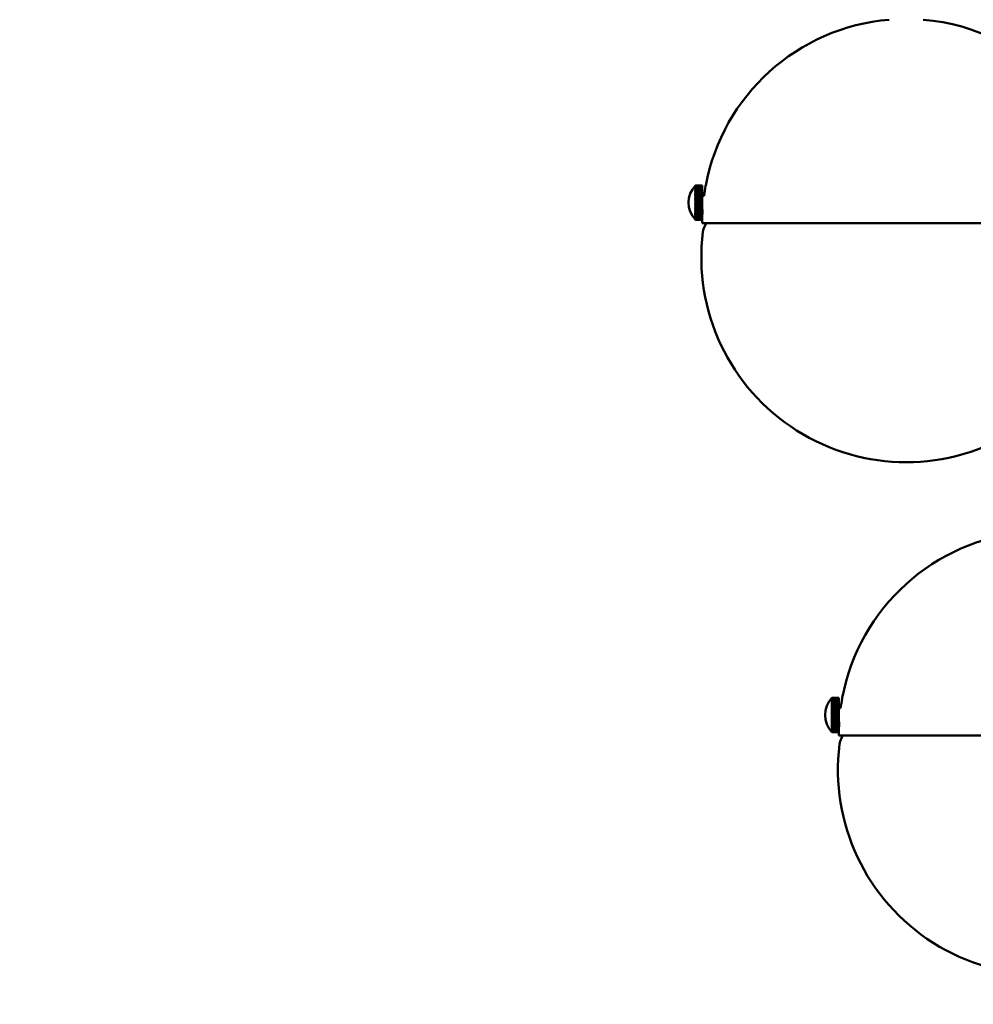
# Model space of a CAD drawing. Header units: millimetres. Extents: x 849 to 4035, y 828 to 3843.
# Tile 27 of 105: x 1979 to 2258, y 1167 to 1456. Entities that reach past the tile are written whole.
import ezdxf

# ---------------------------------------------------------------- set-up
doc = ezdxf.new("R2010")
doc.units = ezdxf.units.MM
doc.header["$LTSCALE"] = 15
doc.layers.add('Widoczne (ISO)', color=7, linetype='Continuous', lineweight=50)
doc.layers.add('Wymiar (ISO)', color=7, linetype='Continuous', lineweight=18)
doc.styles.add('Tekst notatki (ISO)', font='tahoma.ttf')
doc.dimstyles.new('Domyślne (ISO)', dxfattribs={"dimscale": 15, "dimtxt": 3, "dimasz": 3, "dimexe": 3.175, "dimexo": 0, "dimgap": 0.762, "dimtad": 1, "dimdec": 1, "dimlfac": 0.03937, "dimrnd": 1e-08, "dimzin": 0, "dimdsep": 46, "dimtxsty": 'Tekst notatki (ISO)', "dimblk": 'Filled-1', "dimcen": 0.09, "dimdle": 10, "dimse1": 1, "dimse2": 1, "dimclrd": 256, "dimclre": 256, "dimclrt": 256, "dimadec": 0, "dimazin": 0, "dimtfac": 0.666667, "dimtmove": 0, "dimatfit": 3, "dimfxl": 1, "dimtolj": 1, "dimlwd": 15, "dimlwe": 15, "dimarcsym": 0})

# ---------------------------------------------------------------- blocks, each defined once
blk = doc.blocks.new('Filled-1')
at = {"color": 0}
for p, q in [((0, 0), (-1, 0.25)), ((-1, 0.25), (-1, -0.25)), ((-1, 0), (0, 0)), ((-1, -0.25), (0, 0))]:
    blk.add_line(p, q, dxfattribs=at)
at = {"color": 0, "flags": 128}
blk.add_lwpolyline([(-1, -0.25), (0, 0), (-1, 0.25), (-1, -0.25)], dxfattribs=at)
at = {"color": 0}
blk.add_solid([(-1, -0.25), (0, 0), (-1, 0.25), (-1, -0.25)], dxfattribs=at)
blk = doc.blocks.new('*D8')
at = {"layer": 'Defpoints', "color": 0, "transparency": 16777216}
for p in [(1978.86, 1686.06), (2593.48, 1686.06), (2593.48, 903.19)]:
    blk.add_point(p, dxfattribs=at)
at = {"layer": 'Wymiar (ISO)', "lineweight": 15, "transparency": 16777216}
blk.add_line((2023.86, 903.19), (2548.48, 903.19), dxfattribs=at)
at = {"layer": 'Wymiar (ISO)', "lineweight": 15, "transparency": 16777216, "xscale": 45, "yscale": 45, "zscale": 45, "rotation": 180}
blk.add_blockref('Filled-1', (1978.86, 903.19), dxfattribs=at)
at = {"layer": 'Wymiar (ISO)', "lineweight": 15, "transparency": 16777216, "xscale": 45, "yscale": 45, "zscale": 45}
blk.add_blockref('Filled-1', (2593.48, 903.19), dxfattribs=at)
at = {"layer": 'Wymiar (ISO)', "lineweight": 18, "transparency": 16777216, "insert": (2193.95, 1037.52), "char_height": 45, "attachment_point": 1, "style": 'Tekst notatki (ISO)'}
blk.add_mtext('\\A1;24.8\\P63 mm', dxfattribs=at)

msp = doc.modelspace()

# ---------------------------------------------------------------- linework, layer by layer
at = {"layer": 'Widoczne (ISO)'}
for p, q in [((2176.66, 1406.98), (2176.66, 1406.97)), ((2176.66, 1406.95), (2176.66, 1406.93)), ((2176.66, 1406.89), (2176.66, 1406.87)), ((2176.66, 1406.87), (2176.66, 1406.87)), ((2176.66, 1406.8), (2176.66, 1406.77)), ((2176.66, 1406.78), (2176.67, 1406.78)), ((2176.66, 1406.68), (2176.66, 1406.64)), ((2176.66, 1406.66), (2176.67, 1406.66)), ((2176.66, 1406.53), (2176.66, 1406.49)), ((2176.66, 1406.51), (2176.68, 1406.51)), ((2176.73, 1407.06), (2178.73, 1407.06)), ((2176.73, 1407.06), (2176.73, 1407.06)), ((2176.73, 1407.06), (2178.73, 1407.06)), ((2178.73, 1407.05), (2176.73, 1407.05)), ((2176.73, 1407.03), (2176.73, 1407.05)), ((2176.73, 1407.03), (2178.73, 1407.03)), ((2178.73, 1407.01), (2176.73, 1407.01)), ((2176.73, 1406.97), (2176.73, 1407.01)), ((2176.73, 1406.97), (2178.73, 1406.97)), ((2178.73, 1406.95), (2176.73, 1406.95)), ((2176.73, 1406.88), (2176.73, 1406.95)), ((2176.73, 1406.88), (2178.73, 1406.88)), ((2178.73, 1406.85), (2176.73, 1406.85)), ((2176.73, 1406.75), (2176.73, 1406.85)), ((2176.73, 1406.75), (2178.73, 1406.75)), ((2178.73, 1406.72), (2176.73, 1406.72)), ((2176.73, 1406.61), (2176.73, 1406.72)), ((2176.73, 1406.61), (2178.73, 1406.61)), ((2178.73, 1406.56), (2176.73, 1406.56)), ((2176.73, 1406.43), (2176.73, 1406.56)), ((2178.73, 1407.06), (2178.73, 1407.05)), ((2178.73, 1407.06), (2178.73, 1407.06)), ((2178.73, 1407.03), (2178.73, 1407.05)), ((2178.73, 1407.03), (2178.73, 1407.01)), ((2178.73, 1406.97), (2178.73, 1407.01)), ((2178.73, 1406.97), (2178.73, 1406.95)), ((2178.73, 1406.88), (2178.73, 1406.95)), ((2178.73, 1406.88), (2178.73, 1406.85)), ((2178.73, 1406.75), (2178.73, 1406.85)), ((2178.73, 1406.75), (2178.73, 1406.72)), ((2178.73, 1406.61), (2178.73, 1406.72)), ((2178.73, 1406.61), (2178.73, 1406.56)), ((2178.73, 1406.43), (2178.73, 1406.56)), ((2179.73, 1407.06), (2179.73, 1406.85)), ((2179.75, 1407.06), (2179.73, 1407.06)), ((2176.66, 1406.36), (2176.66, 1406.31)), ((2176.66, 1406.34), (2176.69, 1406.34)), ((2176.66, 1406.15), (2176.66, 1406.1)), ((2176.66, 1406.14), (2176.7, 1406.14)), ((2176.66, 1405.93), (2176.66, 1405.87)), ((2176.66, 1405.91), (2176.71, 1405.91)), ((2176.66, 1405.68), (2176.66, 1405.61)), ((2176.66, 1405.67), (2176.73, 1405.67)), ((2176.66, 1405.41), (2176.66, 1405.33)), ((2176.66, 1405.39), (2178.73, 1405.39)), ((2176.66, 1405.11), (2176.66, 1405.03)), ((2176.66, 1405.1), (2178.73, 1405.1)), ((2176.66, 1404.8), (2176.66, 1404.72)), ((2176.66, 1404.79), (2178.73, 1404.79)), ((2176.66, 1404.47), (2176.66, 1404.38)), ((2176.66, 1404.46), (2178.73, 1404.46)), ((2176.66, 1404.13), (2176.66, 1404.04)), ((2176.66, 1404.12), (2178.73, 1404.12)), ((2176.66, 1403.77), (2176.66, 1403.68)), ((2176.66, 1403.77), (2178.73, 1403.77)), ((2176.73, 1406.43), (2178.73, 1406.43)), ((2178.73, 1406.38), (2176.73, 1406.38)), ((2176.73, 1406.22), (2176.73, 1406.38)), ((2176.73, 1406.22), (2178.73, 1406.22)), ((2178.73, 1406.17), (2176.73, 1406.17)), ((2176.73, 1405.99), (2176.73, 1406.17)), ((2176.73, 1405.99), (2178.73, 1405.99)), ((2178.73, 1405.93), (2176.73, 1405.93)), ((2176.73, 1405.74), (2176.73, 1405.93)), ((2176.73, 1405.74), (2178.73, 1405.74)), ((2178.73, 1405.67), (2176.73, 1405.67)), ((2176.73, 1405.46), (2176.73, 1405.67)), ((2176.73, 1405.46), (2178.73, 1405.46)), ((2178.73, 1405.39), (2176.73, 1405.39)), ((2176.73, 1405.16), (2176.73, 1405.39)), ((2176.73, 1405.16), (2178.73, 1405.16)), ((2178.73, 1405.08), (2176.73, 1405.08)), ((2176.73, 1404.85), (2176.73, 1405.08)), ((2176.73, 1404.85), (2178.73, 1404.85)), ((2178.73, 1404.76), (2176.73, 1404.76)), ((2176.73, 1404.51), (2176.73, 1404.76)), ((2176.73, 1404.51), (2178.73, 1404.51)), ((2178.73, 1404.42), (2176.73, 1404.42)), ((2176.73, 1404.16), (2176.73, 1404.42)), ((2176.73, 1404.16), (2178.73, 1404.16)), ((2178.73, 1404.07), (2176.73, 1404.07)), ((2176.73, 1403.8), (2176.73, 1404.07)), ((2176.73, 1403.8), (2178.73, 1403.8)), ((2178.73, 1403.71), (2176.73, 1403.71)), ((2176.73, 1403.43), (2176.73, 1403.71)), ((2178.73, 1406.43), (2178.73, 1406.38)), ((2178.73, 1406.22), (2178.73, 1406.38)), ((2178.73, 1406.22), (2178.73, 1406.17)), ((2178.73, 1405.99), (2178.73, 1406.17)), ((2178.73, 1405.99), (2178.73, 1405.93)), ((2178.73, 1405.74), (2178.73, 1405.93)), ((2178.73, 1405.74), (2178.73, 1405.67)), ((2178.73, 1405.46), (2178.73, 1405.67)), ((2178.73, 1405.46), (2178.73, 1405.39)), ((2178.73, 1405.39), (2178.73, 1405.39)), ((2178.73, 1405.16), (2178.73, 1405.39)), ((2178.73, 1405.16), (2178.73, 1405.1)), ((2178.73, 1405.1), (2178.73, 1405.08)), ((2178.73, 1404.85), (2178.73, 1405.08)), ((2178.73, 1404.85), (2178.73, 1404.79)), ((2178.73, 1404.79), (2178.73, 1404.76)), ((2178.73, 1404.51), (2178.73, 1404.76)), ((2178.73, 1404.51), (2178.73, 1404.46)), ((2178.73, 1404.46), (2178.73, 1404.42)), ((2178.73, 1404.16), (2178.73, 1404.42)), ((2178.73, 1404.16), (2178.73, 1404.12)), ((2178.73, 1404.12), (2178.73, 1404.07)), ((2178.73, 1403.8), (2178.73, 1404.07)), ((2178.73, 1404.06), (2179.27, 1404.06)), ((2178.73, 1403.8), (2178.73, 1403.77)), ((2178.73, 1403.77), (2178.73, 1403.71)), ((2178.73, 1403.43), (2178.73, 1403.71)), ((2176.66, 1403.4), (2176.66, 1403.31)), ((2176.66, 1403.4), (2178.73, 1403.4)), ((2176.66, 1403.03), (2176.66, 1402.93)), ((2176.66, 1403.03), (2178.73, 1403.03)), ((2176.66, 1402.65), (2176.66, 1402.55)), ((2176.66, 1402.65), (2178.73, 1402.65)), ((2176.66, 1402.26), (2176.66, 1402.16)), ((2176.66, 1402.26), (2178.73, 1402.26)), ((2176.66, 1401.88), (2176.66, 1401.78)), ((2178.73, 1401.78), (2176.66, 1401.78)), ((2176.66, 1401.49), (2176.66, 1401.39)), ((2178.73, 1401.39), (2176.66, 1401.39)), ((2176.66, 1401.11), (2176.66, 1401.01)), ((2178.73, 1401.02), (2176.66, 1401.02)), ((2176.66, 1400.73), (2176.66, 1400.64)), ((2176.73, 1403.43), (2178.73, 1403.43)), ((2178.73, 1403.33), (2176.73, 1403.33)), ((2176.73, 1403.04), (2176.73, 1403.33)), ((2176.73, 1403.04), (2178.73, 1403.04)), ((2178.73, 1402.95), (2176.73, 1402.95)), ((2176.73, 1402.66), (2176.73, 1402.95)), ((2176.73, 1402.66), (2178.73, 1402.66)), ((2178.73, 1402.56), (2176.73, 1402.56)), ((2176.73, 1402.27), (2176.73, 1402.56)), ((2176.73, 1402.27), (2178.73, 1402.27)), ((2178.73, 1402.17), (2176.73, 1402.17)), ((2176.73, 1401.87), (2176.73, 1402.17)), ((2176.73, 1401.87), (2178.73, 1401.87)), ((2178.73, 1401.77), (2176.73, 1401.77)), ((2176.73, 1401.48), (2176.73, 1401.77)), ((2176.73, 1401.48), (2178.73, 1401.48)), ((2178.73, 1401.38), (2176.73, 1401.38)), ((2176.73, 1401.09), (2176.73, 1401.38)), ((2176.73, 1401.09), (2178.73, 1401.09)), ((2178.73, 1401), (2176.73, 1401)), ((2176.73, 1400.71), (2176.73, 1401)), ((2176.73, 1400.71), (2178.73, 1400.71)), ((2178.73, 1403.43), (2178.73, 1403.4)), ((2178.73, 1403.4), (2178.73, 1403.33)), ((2178.73, 1403.04), (2178.73, 1403.33)), ((2178.73, 1403.04), (2178.73, 1403.03)), ((2178.73, 1403.03), (2178.73, 1402.95)), ((2178.73, 1402.66), (2178.73, 1402.95)), ((2178.73, 1402.66), (2178.73, 1402.65)), ((2178.73, 1402.65), (2178.73, 1402.56)), ((2178.73, 1402.27), (2178.73, 1402.56)), ((2178.73, 1402.27), (2178.73, 1402.26)), ((2178.73, 1402.26), (2178.73, 1402.17)), ((2178.73, 1401.87), (2178.73, 1402.17)), ((2178.73, 1401.87), (2178.73, 1401.78)), ((2178.73, 1401.78), (2178.73, 1401.77)), ((2178.73, 1401.48), (2178.73, 1401.77)), ((2178.73, 1401.48), (2178.73, 1401.39)), ((2178.73, 1401.39), (2178.73, 1401.38)), ((2178.73, 1401.09), (2178.73, 1401.38)), ((2178.73, 1401.09), (2178.73, 1401.02)), ((2178.73, 1401.02), (2178.73, 1401)), ((2178.73, 1400.71), (2178.73, 1401)), ((2178.73, 1400.71), (2178.73, 1400.64)), ((2178.73, 1400.64), (2176.66, 1400.64)), ((2176.66, 1400.37), (2176.66, 1400.27)), ((2178.73, 1400.28), (2176.66, 1400.28)), ((2176.66, 1400.01), (2176.66, 1399.92)), ((2178.73, 1399.93), (2176.66, 1399.93)), ((2176.66, 1399.67), (2176.66, 1399.58)), ((2178.73, 1399.59), (2176.66, 1399.59)), ((2176.66, 1399.34), (2176.66, 1399.25)), ((2178.73, 1399.26), (2176.66, 1399.26)), ((2176.66, 1399.02), (2176.66, 1398.95)), ((2178.73, 1398.96), (2176.66, 1398.96)), ((2176.66, 1398.73), (2176.66, 1398.66)), ((2178.73, 1398.67), (2176.66, 1398.67)), ((2176.66, 1398.46), (2176.66, 1398.39)), ((2176.72, 1398.4), (2176.66, 1398.4)), ((2176.66, 1398.2), (2176.66, 1398.14)), ((2176.71, 1398.16), (2176.66, 1398.16)), ((2176.66, 1397.98), (2176.66, 1397.92)), ((2176.7, 1397.94), (2176.66, 1397.94)), ((2178.73, 1400.62), (2176.73, 1400.62)), ((2176.73, 1400.34), (2176.73, 1400.62)), ((2176.73, 1400.34), (2178.73, 1400.34)), ((2178.73, 1400.24), (2176.73, 1400.24)), ((2176.73, 1399.98), (2176.73, 1400.24)), ((2176.73, 1399.98), (2178.73, 1399.98)), ((2178.73, 1399.88), (2176.73, 1399.88)), ((2176.73, 1399.62), (2176.73, 1399.88)), ((2176.73, 1399.62), (2178.73, 1399.62)), ((2178.73, 1399.54), (2176.73, 1399.54)), ((2176.73, 1399.29), (2176.73, 1399.54)), ((2176.73, 1399.29), (2178.73, 1399.29)), ((2178.73, 1399.21), (2176.73, 1399.21)), ((2176.73, 1398.97), (2176.73, 1399.21)), ((2176.73, 1398.97), (2178.73, 1398.97)), ((2178.73, 1398.89), (2176.73, 1398.89)), ((2176.73, 1398.67), (2176.73, 1398.89)), ((2176.73, 1398.67), (2178.73, 1398.67)), ((2176.73, 1398.39), (2176.73, 1398.6)), ((2178.73, 1398.6), (2176.73, 1398.6)), ((2176.73, 1398.39), (2178.73, 1398.39)), ((2178.73, 1398.33), (2176.73, 1398.33)), ((2176.73, 1398.14), (2176.73, 1398.33)), ((2176.73, 1398.14), (2178.73, 1398.14)), ((2178.73, 1398.08), (2176.73, 1398.08)), ((2176.73, 1397.91), (2176.73, 1398.08)), ((2176.73, 1397.91), (2178.73, 1397.91)), ((2178.73, 1397.85), (2176.73, 1397.85)), ((2176.73, 1397.7), (2176.73, 1397.85)), ((2178.73, 1400.64), (2178.73, 1400.62)), ((2178.73, 1400.34), (2178.73, 1400.62)), ((2178.73, 1400.34), (2178.73, 1400.28)), ((2178.73, 1400.28), (2178.73, 1400.24)), ((2178.73, 1399.98), (2178.73, 1400.24)), ((2178.73, 1400.06), (2178.87, 1400.06)), ((2178.73, 1399.98), (2178.73, 1399.93)), ((2178.73, 1399.93), (2178.73, 1399.88)), ((2178.73, 1399.62), (2178.73, 1399.88)), ((2178.73, 1399.62), (2178.73, 1399.59)), ((2178.73, 1399.59), (2178.73, 1399.54)), ((2178.73, 1399.29), (2178.73, 1399.54)), ((2178.73, 1399.29), (2178.73, 1399.26)), ((2178.73, 1399.26), (2178.73, 1399.21)), ((2178.73, 1398.97), (2178.73, 1399.21)), ((2178.73, 1398.97), (2178.73, 1398.96)), ((2178.73, 1398.96), (2178.73, 1398.89)), ((2178.73, 1398.67), (2178.73, 1398.89)), ((2178.73, 1398.67), (2178.73, 1398.67)), ((2178.73, 1398.67), (2178.73, 1398.6)), ((2178.73, 1398.39), (2178.73, 1398.6)), ((2178.73, 1398.39), (2178.73, 1398.33)), ((2178.73, 1398.14), (2178.73, 1398.33)), ((2178.73, 1398.14), (2178.73, 1398.08)), ((2178.73, 1397.91), (2178.73, 1398.08)), ((2178.73, 1397.91), (2178.73, 1397.85)), ((2178.73, 1397.7), (2178.73, 1397.85)), ((2176.66, 1397.77), (2176.66, 1397.73)), ((2176.69, 1397.74), (2176.66, 1397.74)), ((2176.66, 1397.6), (2176.66, 1397.56)), ((2176.68, 1397.57), (2176.66, 1397.57)), ((2176.66, 1397.45), (2176.66, 1397.42)), ((2176.67, 1397.43), (2176.66, 1397.43)), ((2176.66, 1397.33), (2176.66, 1397.3)), ((2176.66, 1397.32), (2176.66, 1397.32)), ((2176.66, 1397.24), (2176.66, 1397.22)), ((2176.66, 1397.24), (2176.66, 1397.24)), ((2176.66, 1397.18), (2176.66, 1397.17)), ((2176.66, 1397.15), (2176.66, 1397.14)), ((2176.73, 1397.7), (2178.73, 1397.7)), ((2178.73, 1397.65), (2176.73, 1397.65)), ((2176.73, 1397.52), (2176.73, 1397.65)), ((2176.73, 1397.52), (2178.73, 1397.52)), ((2178.73, 1397.48), (2176.73, 1397.48)), ((2176.73, 1397.37), (2176.73, 1397.48)), ((2176.73, 1397.37), (2178.73, 1397.37)), ((2178.73, 1397.34), (2176.73, 1397.34)), ((2176.73, 1397.25), (2176.73, 1397.34)), ((2176.73, 1397.25), (2178.73, 1397.25)), ((2178.73, 1397.22), (2176.73, 1397.22)), ((2176.73, 1397.16), (2176.73, 1397.22)), ((2176.73, 1397.16), (2178.73, 1397.16)), ((2178.73, 1397.14), (2176.73, 1397.14)), ((2176.73, 1397.1), (2176.73, 1397.14)), ((2176.73, 1397.1), (2178.73, 1397.1)), ((2178.73, 1397.09), (2176.73, 1397.09)), ((2176.73, 1397.07), (2176.73, 1397.09)), ((2176.73, 1397.07), (2178.73, 1397.07)), ((2178.73, 1397.06), (2176.73, 1397.06)), ((2176.73, 1397.06), (2176.73, 1397.06)), ((2176.73, 1397.06), (2178.73, 1397.06)), ((2178.73, 1397.7), (2178.73, 1397.65)), ((2178.73, 1397.52), (2178.73, 1397.65)), ((2178.73, 1397.52), (2178.73, 1397.48)), ((2178.73, 1397.37), (2178.73, 1397.48)), ((2178.73, 1397.37), (2178.73, 1397.34)), ((2178.73, 1397.25), (2178.73, 1397.34)), ((2178.73, 1397.25), (2178.73, 1397.22)), ((2178.73, 1397.16), (2178.73, 1397.22)), ((2178.73, 1397.16), (2178.73, 1397.14)), ((2178.73, 1397.1), (2178.73, 1397.14)), ((2178.73, 1397.1), (2178.73, 1397.09)), ((2178.73, 1397.07), (2178.73, 1397.09)), ((2178.73, 1397.07), (2178.73, 1397.06)), ((2178.73, 1397.06), (2178.73, 1397.06)), ((2178.73, 1396.06), (2298.23, 1396.06)), ((2179.93, 1396.06), (2179.47, 1395.19)), ((2216.66, 1256.98), (2216.66, 1256.97)), ((2216.66, 1256.95), (2216.66, 1256.93)), ((2216.66, 1256.89), (2216.66, 1256.87)), ((2216.66, 1256.87), (2216.66, 1256.87)), ((2216.66, 1256.8), (2216.66, 1256.77)), ((2216.66, 1256.78), (2216.67, 1256.78)), ((2216.66, 1256.68), (2216.66, 1256.64)), ((2216.66, 1256.66), (2216.67, 1256.66)), ((2216.73, 1257.06), (2218.73, 1257.06)), ((2216.73, 1257.06), (2216.73, 1257.06)), ((2216.73, 1257.06), (2218.73, 1257.06)), ((2218.73, 1257.05), (2216.73, 1257.05)), ((2216.73, 1257.03), (2216.73, 1257.05)), ((2216.73, 1257.03), (2218.73, 1257.03)), ((2218.73, 1257.01), (2216.73, 1257.01)), ((2216.73, 1256.97), (2216.73, 1257.01)), ((2216.73, 1256.97), (2218.73, 1256.97)), ((2218.73, 1256.95), (2216.73, 1256.95)), ((2216.73, 1256.88), (2216.73, 1256.95)), ((2216.73, 1256.88), (2218.73, 1256.88)), ((2218.73, 1256.85), (2216.73, 1256.85)), ((2216.73, 1256.75), (2216.73, 1256.85)), ((2216.73, 1256.75), (2218.73, 1256.75)), ((2218.73, 1256.72), (2216.73, 1256.72)), ((2216.73, 1256.61), (2216.73, 1256.72)), ((2216.73, 1256.61), (2218.73, 1256.61)), ((2218.73, 1257.06), (2218.73, 1257.05)), ((2218.73, 1257.06), (2218.73, 1257.06)), ((2218.73, 1257.03), (2218.73, 1257.05)), ((2218.73, 1257.03), (2218.73, 1257.01)), ((2218.73, 1256.97), (2218.73, 1257.01)), ((2218.73, 1256.97), (2218.73, 1256.95)), ((2218.73, 1256.88), (2218.73, 1256.95)), ((2218.73, 1256.88), (2218.73, 1256.85)), ((2218.73, 1256.75), (2218.73, 1256.85)), ((2218.73, 1256.75), (2218.73, 1256.72)), ((2218.73, 1256.61), (2218.73, 1256.72)), ((2218.73, 1256.61), (2218.73, 1256.56)), ((2219.73, 1257.06), (2219.73, 1256.85)), ((2219.75, 1257.06), (2219.73, 1257.06)), ((2216.66, 1256.53), (2216.66, 1256.49)), ((2216.66, 1256.51), (2216.68, 1256.51)), ((2216.66, 1256.36), (2216.66, 1256.31)), ((2216.66, 1256.34), (2216.69, 1256.34)), ((2216.66, 1256.15), (2216.66, 1256.1)), ((2216.66, 1256.14), (2216.7, 1256.14)), ((2216.66, 1255.93), (2216.66, 1255.87)), ((2216.66, 1255.91), (2216.71, 1255.91)), ((2216.66, 1255.68), (2216.66, 1255.61)), ((2216.66, 1255.67), (2216.73, 1255.67)), ((2216.66, 1255.41), (2216.66, 1255.33)), ((2216.66, 1255.39), (2218.73, 1255.39)), ((2216.66, 1255.11), (2216.66, 1255.03)), ((2216.66, 1255.1), (2218.73, 1255.1)), ((2216.66, 1254.8), (2216.66, 1254.72)), ((2216.66, 1254.79), (2218.73, 1254.79)), ((2216.66, 1254.47), (2216.66, 1254.38)), ((2216.66, 1254.46), (2218.73, 1254.46)), ((2216.66, 1254.13), (2216.66, 1254.04)), ((2216.66, 1254.12), (2218.73, 1254.12)), ((2216.66, 1253.77), (2216.66, 1253.68)), ((2216.66, 1253.77), (2218.73, 1253.77)), ((2218.73, 1256.56), (2216.73, 1256.56)), ((2216.73, 1256.43), (2216.73, 1256.56)), ((2216.73, 1256.43), (2218.73, 1256.43)), ((2218.73, 1256.38), (2216.73, 1256.38)), ((2216.73, 1256.22), (2216.73, 1256.38)), ((2216.73, 1256.22), (2218.73, 1256.22)), ((2218.73, 1256.17), (2216.73, 1256.17)), ((2216.73, 1255.99), (2216.73, 1256.17)), ((2216.73, 1255.99), (2218.73, 1255.99)), ((2218.73, 1255.93), (2216.73, 1255.93)), ((2216.73, 1255.74), (2216.73, 1255.93)), ((2216.73, 1255.74), (2218.73, 1255.74)), ((2218.73, 1255.67), (2216.73, 1255.67)), ((2216.73, 1255.46), (2216.73, 1255.67)), ((2216.73, 1255.46), (2218.73, 1255.46)), ((2218.73, 1255.39), (2216.73, 1255.39)), ((2216.73, 1255.16), (2216.73, 1255.39)), ((2216.73, 1255.16), (2218.73, 1255.16)), ((2218.73, 1255.08), (2216.73, 1255.08)), ((2216.73, 1254.85), (2216.73, 1255.08)), ((2216.73, 1254.85), (2218.73, 1254.85)), ((2218.73, 1254.76), (2216.73, 1254.76)), ((2216.73, 1254.51), (2216.73, 1254.76)), ((2216.73, 1254.51), (2218.73, 1254.51)), ((2218.73, 1254.42), (2216.73, 1254.42)), ((2216.73, 1254.16), (2216.73, 1254.42)), ((2216.73, 1254.16), (2218.73, 1254.16)), ((2218.73, 1254.07), (2216.73, 1254.07)), ((2216.73, 1253.8), (2216.73, 1254.07)), ((2216.73, 1253.8), (2218.73, 1253.8)), ((2218.73, 1256.43), (2218.73, 1256.56)), ((2218.73, 1256.43), (2218.73, 1256.38)), ((2218.73, 1256.22), (2218.73, 1256.38)), ((2218.73, 1256.22), (2218.73, 1256.17)), ((2218.73, 1255.99), (2218.73, 1256.17)), ((2218.73, 1255.99), (2218.73, 1255.93)), ((2218.73, 1255.74), (2218.73, 1255.93)), ((2218.73, 1255.74), (2218.73, 1255.67)), ((2218.73, 1255.46), (2218.73, 1255.67)), ((2218.73, 1255.46), (2218.73, 1255.39)), ((2218.73, 1255.39), (2218.73, 1255.39)), ((2218.73, 1255.16), (2218.73, 1255.39)), ((2218.73, 1255.16), (2218.73, 1255.1)), ((2218.73, 1255.1), (2218.73, 1255.08)), ((2218.73, 1254.85), (2218.73, 1255.08)), ((2218.73, 1254.85), (2218.73, 1254.79)), ((2218.73, 1254.79), (2218.73, 1254.76)), ((2218.73, 1254.51), (2218.73, 1254.76)), ((2218.73, 1254.51), (2218.73, 1254.46)), ((2218.73, 1254.46), (2218.73, 1254.42)), ((2218.73, 1254.16), (2218.73, 1254.42)), ((2218.73, 1254.16), (2218.73, 1254.12)), ((2218.73, 1254.12), (2218.73, 1254.07)), ((2218.73, 1253.8), (2218.73, 1254.07)), ((2218.73, 1254.06), (2219.27, 1254.06)), ((2218.73, 1253.8), (2218.73, 1253.77)), ((2218.73, 1253.77), (2218.73, 1253.71)), ((2216.66, 1253.4), (2216.66, 1253.31)), ((2216.66, 1253.4), (2218.73, 1253.4)), ((2216.66, 1253.03), (2216.66, 1252.93)), ((2216.66, 1253.03), (2218.73, 1253.03)), ((2216.66, 1252.65), (2216.66, 1252.55)), ((2216.66, 1252.65), (2218.73, 1252.65)), ((2216.66, 1252.26), (2216.66, 1252.16)), ((2216.66, 1252.26), (2218.73, 1252.26)), ((2216.66, 1251.88), (2216.66, 1251.78)), ((2218.73, 1251.78), (2216.66, 1251.78)), ((2216.66, 1251.49), (2216.66, 1251.39)), ((2218.73, 1251.39), (2216.66, 1251.39)), ((2216.66, 1251.11), (2216.66, 1251.01)), ((2218.73, 1251.02), (2216.66, 1251.02)), ((2218.73, 1253.71), (2216.73, 1253.71)), ((2216.73, 1253.43), (2216.73, 1253.71)), ((2216.73, 1253.43), (2218.73, 1253.43)), ((2218.73, 1253.33), (2216.73, 1253.33)), ((2216.73, 1253.04), (2216.73, 1253.33)), ((2216.73, 1253.04), (2218.73, 1253.04)), ((2218.73, 1252.95), (2216.73, 1252.95)), ((2216.73, 1252.66), (2216.73, 1252.95)), ((2216.73, 1252.66), (2218.73, 1252.66)), ((2218.73, 1252.56), (2216.73, 1252.56)), ((2216.73, 1252.27), (2216.73, 1252.56)), ((2216.73, 1252.27), (2218.73, 1252.27)), ((2218.73, 1252.17), (2216.73, 1252.17)), ((2216.73, 1251.87), (2216.73, 1252.17)), ((2216.73, 1251.87), (2218.73, 1251.87)), ((2218.73, 1251.77), (2216.73, 1251.77)), ((2216.73, 1251.48), (2216.73, 1251.77)), ((2216.73, 1251.48), (2218.73, 1251.48)), ((2218.73, 1251.38), (2216.73, 1251.38)), ((2216.73, 1251.09), (2216.73, 1251.38)), ((2216.73, 1251.09), (2218.73, 1251.09)), ((2218.73, 1251), (2216.73, 1251)), ((2216.73, 1250.71), (2216.73, 1251)), ((2218.73, 1253.43), (2218.73, 1253.71)), ((2218.73, 1253.43), (2218.73, 1253.4)), ((2218.73, 1253.4), (2218.73, 1253.33)), ((2218.73, 1253.04), (2218.73, 1253.33)), ((2218.73, 1253.04), (2218.73, 1253.03)), ((2218.73, 1253.03), (2218.73, 1252.95)), ((2218.73, 1252.66), (2218.73, 1252.95)), ((2218.73, 1252.66), (2218.73, 1252.65)), ((2218.73, 1252.65), (2218.73, 1252.56)), ((2218.73, 1252.27), (2218.73, 1252.56)), ((2218.73, 1252.27), (2218.73, 1252.26)), ((2218.73, 1252.26), (2218.73, 1252.17)), ((2218.73, 1251.87), (2218.73, 1252.17)), ((2218.73, 1251.87), (2218.73, 1251.78)), ((2218.73, 1251.78), (2218.73, 1251.77)), ((2218.73, 1251.48), (2218.73, 1251.77)), ((2218.73, 1251.48), (2218.73, 1251.39)), ((2218.73, 1251.39), (2218.73, 1251.38)), ((2218.73, 1251.09), (2218.73, 1251.38)), ((2218.73, 1251.09), (2218.73, 1251.02)), ((2218.73, 1251.02), (2218.73, 1251)), ((2218.73, 1250.71), (2218.73, 1251)), ((2216.66, 1250.73), (2216.66, 1250.64)), ((2218.73, 1250.64), (2216.66, 1250.64)), ((2216.66, 1250.37), (2216.66, 1250.27)), ((2218.73, 1250.28), (2216.66, 1250.28)), ((2216.66, 1250.01), (2216.66, 1249.92)), ((2218.73, 1249.93), (2216.66, 1249.93)), ((2216.66, 1249.67), (2216.66, 1249.58)), ((2218.73, 1249.59), (2216.66, 1249.59)), ((2216.66, 1249.34), (2216.66, 1249.25)), ((2218.73, 1249.26), (2216.66, 1249.26)), ((2216.66, 1249.02), (2216.66, 1248.95)), ((2218.73, 1248.96), (2216.66, 1248.96)), ((2216.66, 1248.73), (2216.66, 1248.66)), ((2218.73, 1248.67), (2216.66, 1248.67)), ((2216.66, 1248.46), (2216.66, 1248.39)), ((2216.72, 1248.4), (2216.66, 1248.4)), ((2216.66, 1248.2), (2216.66, 1248.14)), ((2216.71, 1248.16), (2216.66, 1248.16)), ((2216.66, 1247.98), (2216.66, 1247.92)), ((2216.73, 1250.71), (2218.73, 1250.71)), ((2218.73, 1250.62), (2216.73, 1250.62)), ((2216.73, 1250.34), (2216.73, 1250.62)), ((2216.73, 1250.34), (2218.73, 1250.34)), ((2218.73, 1250.24), (2216.73, 1250.24)), ((2216.73, 1249.98), (2216.73, 1250.24)), ((2216.73, 1249.98), (2218.73, 1249.98)), ((2218.73, 1249.88), (2216.73, 1249.88)), ((2216.73, 1249.62), (2216.73, 1249.88)), ((2216.73, 1249.62), (2218.73, 1249.62)), ((2218.73, 1249.54), (2216.73, 1249.54)), ((2216.73, 1249.29), (2216.73, 1249.54)), ((2216.73, 1249.29), (2218.73, 1249.29)), ((2218.73, 1249.21), (2216.73, 1249.21)), ((2216.73, 1248.97), (2216.73, 1249.21)), ((2216.73, 1248.97), (2218.73, 1248.97)), ((2218.73, 1248.89), (2216.73, 1248.89)), ((2216.73, 1248.67), (2216.73, 1248.89)), ((2216.73, 1248.67), (2218.73, 1248.67)), ((2216.73, 1248.39), (2216.73, 1248.6)), ((2218.73, 1248.6), (2216.73, 1248.6)), ((2216.73, 1248.39), (2218.73, 1248.39)), ((2218.73, 1248.33), (2216.73, 1248.33)), ((2216.73, 1248.14), (2216.73, 1248.33)), ((2216.73, 1248.14), (2218.73, 1248.14)), ((2218.73, 1248.08), (2216.73, 1248.08)), ((2216.73, 1247.91), (2216.73, 1248.08)), ((2218.73, 1250.71), (2218.73, 1250.64)), ((2218.73, 1250.64), (2218.73, 1250.62)), ((2218.73, 1250.34), (2218.73, 1250.62)), ((2218.73, 1250.34), (2218.73, 1250.28)), ((2218.73, 1250.28), (2218.73, 1250.24)), ((2218.73, 1249.98), (2218.73, 1250.24)), ((2218.73, 1250.06), (2218.87, 1250.06)), ((2218.73, 1249.98), (2218.73, 1249.93)), ((2218.73, 1249.93), (2218.73, 1249.88)), ((2218.73, 1249.62), (2218.73, 1249.88)), ((2218.73, 1249.62), (2218.73, 1249.59)), ((2218.73, 1249.59), (2218.73, 1249.54)), ((2218.73, 1249.29), (2218.73, 1249.54)), ((2218.73, 1249.29), (2218.73, 1249.26)), ((2218.73, 1249.26), (2218.73, 1249.21)), ((2218.73, 1248.97), (2218.73, 1249.21)), ((2218.73, 1248.97), (2218.73, 1248.96)), ((2218.73, 1248.96), (2218.73, 1248.89)), ((2218.73, 1248.67), (2218.73, 1248.89)), ((2218.73, 1248.67), (2218.73, 1248.67)), ((2218.73, 1248.67), (2218.73, 1248.6)), ((2218.73, 1248.39), (2218.73, 1248.6)), ((2218.73, 1248.39), (2218.73, 1248.33)), ((2218.73, 1248.14), (2218.73, 1248.33)), ((2218.73, 1248.14), (2218.73, 1248.08)), ((2218.73, 1247.91), (2218.73, 1248.08)), ((2216.7, 1247.94), (2216.66, 1247.94)), ((2216.66, 1247.77), (2216.66, 1247.73)), ((2216.69, 1247.74), (2216.66, 1247.74)), ((2216.66, 1247.6), (2216.66, 1247.56)), ((2216.68, 1247.57), (2216.66, 1247.57)), ((2216.66, 1247.45), (2216.66, 1247.42)), ((2216.67, 1247.43), (2216.66, 1247.43)), ((2216.66, 1247.33), (2216.66, 1247.3)), ((2216.66, 1247.32), (2216.66, 1247.32)), ((2216.66, 1247.24), (2216.66, 1247.22)), ((2216.66, 1247.24), (2216.66, 1247.24)), ((2216.66, 1247.18), (2216.66, 1247.17)), ((2216.66, 1247.15), (2216.66, 1247.14)), ((2216.73, 1247.91), (2218.73, 1247.91)), ((2218.73, 1247.85), (2216.73, 1247.85)), ((2216.73, 1247.7), (2216.73, 1247.85)), ((2216.73, 1247.7), (2218.73, 1247.7)), ((2218.73, 1247.65), (2216.73, 1247.65)), ((2216.73, 1247.52), (2216.73, 1247.65)), ((2216.73, 1247.52), (2218.73, 1247.52)), ((2218.73, 1247.48), (2216.73, 1247.48)), ((2216.73, 1247.37), (2216.73, 1247.48)), ((2216.73, 1247.37), (2218.73, 1247.37)), ((2218.73, 1247.34), (2216.73, 1247.34)), ((2216.73, 1247.25), (2216.73, 1247.34)), ((2216.73, 1247.25), (2218.73, 1247.25)), ((2218.73, 1247.22), (2216.73, 1247.22)), ((2216.73, 1247.16), (2216.73, 1247.22)), ((2216.73, 1247.16), (2218.73, 1247.16)), ((2218.73, 1247.14), (2216.73, 1247.14)), ((2216.73, 1247.1), (2216.73, 1247.14)), ((2216.73, 1247.1), (2218.73, 1247.1)), ((2218.73, 1247.09), (2216.73, 1247.09)), ((2216.73, 1247.07), (2216.73, 1247.09)), ((2216.73, 1247.07), (2218.73, 1247.07)), ((2218.73, 1247.06), (2216.73, 1247.06)), ((2216.73, 1247.06), (2216.73, 1247.06)), ((2216.73, 1247.06), (2218.73, 1247.06)), ((2218.73, 1247.91), (2218.73, 1247.85)), ((2218.73, 1247.7), (2218.73, 1247.85)), ((2218.73, 1247.7), (2218.73, 1247.65)), ((2218.73, 1247.52), (2218.73, 1247.65)), ((2218.73, 1247.52), (2218.73, 1247.48)), ((2218.73, 1247.37), (2218.73, 1247.48)), ((2218.73, 1247.37), (2218.73, 1247.34)), ((2218.73, 1247.25), (2218.73, 1247.34)), ((2218.73, 1247.25), (2218.73, 1247.22)), ((2218.73, 1247.16), (2218.73, 1247.22)), ((2218.73, 1247.16), (2218.73, 1247.14)), ((2218.73, 1247.1), (2218.73, 1247.14)), ((2218.73, 1247.1), (2218.73, 1247.09)), ((2218.73, 1247.07), (2218.73, 1247.09)), ((2218.73, 1247.07), (2218.73, 1247.06)), ((2218.73, 1247.06), (2218.73, 1247.06)), ((2218.73, 1246.06), (2338.23, 1246.06)), ((2219.93, 1246.06), (2219.47, 1245.19))]:
    msp.add_line(p, q, dxfattribs=at)
for centre, radius, start, end in [((2238.48, 1396.06), 59.75, 94.8002, 169.3913), ((2238.48, 1396.06), 59.75, 0, 85.1998), ((2181.98, 1402.06), 7.25, 136.3972, 223.6028), ((2238.48, 1396.06), 59.75, 169.5027, 172.3055), ((2238.48, 1396.06), 59.75, 176.1614, 180), ((2183.91, 1392.88), 5, 152.5057, 172.8759), ((2238.48, 1386.06), 60, 172.8759, 7.1241), ((2278.48, 1246.06), 59.75, 94.8002, 169.3913), ((2221.98, 1252.06), 7.25, 136.3972, 223.6028), ((2278.48, 1246.06), 59.75, 169.5027, 172.3055), ((2278.48, 1246.06), 59.75, 176.1614, 180), ((2223.91, 1242.88), 5, 152.5057, 172.8759), ((2278.48, 1236.06), 60, 172.8759, 7.1241)]:
    msp.add_arc(centre, radius, start, end, dxfattribs=at)
for centre, major_axis, ratio, start_param, end_param in [((2181.98, 1402.06), (7.25, 0), 0.998863, 2.380605, 2.396142), ((2181.98, 1402.06), (-7.25, 0), 0.998863, 5.522198, 5.537735), ((2181.98, 1402.07), (7.25, 0), 0.992042, 2.380605, 2.396142), ((2181.98, 1402.05), (-7.25, 0), 0.992042, 5.522198, 5.537735), ((2181.98, 1402.07), (7.25, 0), 0.979106, 2.380605, 2.396142), ((2181.98, 1402.05), (-7.25, 0), 0.979106, 5.522198, 5.537735), ((2181.98, 1402.08), (7.25, 0), 0.960132, 2.380605, 2.396142), ((2181.98, 1402.05), (-7.25, 0), 0.960132, 5.522198, 5.537735), ((2181.98, 1402.08), (7.25, 0), 0.93524, 2.380605, 2.396142), ((2181.98, 1402.04), (-7.25, 0), 0.93524, 5.522198, 5.537735), ((2181.98, 1402.08), (7.25, 0), 0.904581, 2.380605, 2.396142), ((2181.98, 1402.04), (-7.25, 0), 0.904581, 5.522198, 5.537735), ((2181.98, 1402.09), (7.25, 0), 0.868345, 2.380605, 2.396142), ((2181.98, 1402.04), (-7.25, 0), 0.868345, 5.522198, 5.537735), ((2181.98, 1402.09), (7.25, 0), 0.826756, 2.380605, 2.396142), ((2181.98, 1402.03), (-7.25, 0), 0.826756, 5.522198, 5.537735), ((2181.98, 1402.09), (7.25, 0), 0.780069, 2.380605, 2.396142), ((2181.98, 1402.03), (-7.25, 0), 0.780069, 5.522198, 5.537735), ((2181.98, 1402.1), (7.25, 0), 0.728573, 2.380605, 2.396142), ((2181.98, 1402.03), (-7.25, 0), 0.728573, 5.522198, 5.537735), ((2181.98, 1402.1), (7.25, 0), 0.672585, 2.380605, 2.396142), ((2181.98, 1402.02), (-7.25, 0), 0.672585, 5.522198, 5.537735), ((2181.98, 1402.1), (7.25, 0), 0.612451, 2.380605, 2.396142), ((2181.98, 1402.02), (-7.25, 0), 0.612451, 5.522198, 5.537735), ((2181.98, 1402.1), (7.25, 0), 0.54854, 2.380605, 2.396142), ((2181.98, 1402.02), (-7.25, 0), 0.54854, 5.522198, 5.537735), ((2181.98, 1402.11), (7.25, 0), 0.481248, 2.380605, 2.396142), ((2181.98, 1402.02), (-7.25, 0), 0.481248, 5.522198, 5.537735), ((2181.98, 1402.11), (7.25, 0), 0.410988, 2.380605, 2.396142), ((2181.98, 1402.02), (-7.25, 0), 0.410988, 5.522198, 5.537735), ((2181.98, 1402.11), (7.25, 0), 0.338195, 2.380605, 2.396142), ((2181.98, 1402.01), (-7.25, 0), 0.338195, 5.522198, 5.537735), ((2181.98, 1402.11), (7.25, 0), 0.263316, 2.380605, 2.396142), ((2181.98, 1402.01), (-7.25, 0), 0.263316, 5.522198, 5.537735), ((2181.98, 1402.11), (7.25, 0), 0.186814, 2.380605, 2.396142), ((2181.98, 1402.01), (-7.25, 0), 0.186814, 5.522198, 5.537735), ((2181.98, 1402.11), (7.25, 0), 0.109161, 2.380605, 2.396142), ((2181.98, 1402.01), (-7.25, 0), 0.109161, 5.522198, 5.537735), ((2181.98, 1402.11), (7.25, 0), 0.030834, 2.380605, 2.396142), ((2181.98, 1402.01), (-7.25, 0), 0.030834, 5.522198, 5.537735), ((2181.98, 1402.11), (7.25, 0), 0.047683, 3.887043, 3.90258), ((2181.98, 1402.01), (-7.25, 0), 0.047683, 0.745451, 0.760988), ((2181.98, 1402.11), (7.25, 0), 0.125906, 3.887043, 3.90258), ((2181.98, 1402.01), (-7.25, 0), 0.125906, 0.745451, 0.760988), ((2181.98, 1402.11), (7.25, 0), 0.203352, 3.887043, 3.90258), ((2181.98, 1402.01), (-7.25, 0), 0.203352, 0.745451, 0.760988), ((2181.98, 1402.11), (7.25, 0), 0.279545, 3.887043, 3.90258), ((2181.98, 1402.01), (-7.25, 0), 0.279545, 0.745451, 0.760988), ((2181.98, 1402.11), (7.25, 0), 0.354015, 3.887043, 3.90258), ((2181.98, 1402.01), (-7.25, 0), 0.354015, 0.745451, 0.760988), ((2181.98, 1402.11), (7.25, 0), 0.426301, 3.887043, 3.90258), ((2181.98, 1402.02), (-7.25, 0), 0.426301, 0.745451, 0.760988), ((2181.98, 1402.1), (7.25, 0), 0.49596, 3.887043, 3.90258), ((2181.98, 1402.02), (-7.25, 0), 0.49596, 0.745451, 0.760988), ((2181.98, 1402.1), (7.25, 0), 0.562561, 3.887043, 3.90258), ((2181.98, 1402.02), (-7.25, 0), 0.562561, 0.745451, 0.760988), ((2181.98, 1402.1), (7.25, 0), 0.625693, 3.887043, 3.90258), ((2181.98, 1402.02), (-7.25, 0), 0.625693, 0.745451, 0.760988), ((2181.98, 1402.1), (7.25, 0), 0.684968, 3.887043, 3.90258), ((2181.98, 1402.02), (-7.25, 0), 0.684968, 0.745451, 0.760988), ((2181.98, 1402.09), (7.25, 0), 0.740019, 3.887043, 3.90258), ((2181.98, 1402.03), (-7.25, 0), 0.740019, 0.745451, 0.760988), ((2181.98, 1402.09), (7.25, 0), 0.790509, 3.887043, 3.90258), ((2181.98, 1402.03), (-7.25, 0), 0.790509, 0.745451, 0.760988), ((2181.98, 1402.09), (7.25, 0), 0.836124, 3.887043, 3.90258), ((2181.98, 1402.03), (-7.25, 0), 0.836124, 0.745451, 0.760988), ((2181.98, 1402.09), (7.25, 0), 0.876585, 3.887043, 3.90258), ((2181.98, 1402.04), (-7.25, 0), 0.876585, 0.745451, 0.760988), ((2181.98, 1402.08), (7.25, 0), 0.911641, 3.887043, 3.90258), ((2181.98, 1402.04), (-7.25, 0), 0.911641, 0.745451, 0.760988), ((2181.98, 1402.08), (7.25, 0), 0.941076, 3.887043, 3.90258), ((2181.98, 1402.04), (-7.25, 0), 0.941076, 0.745451, 0.760988), ((2181.98, 1402.07), (7.25, 0), 0.96471, 3.887043, 3.90258), ((2181.98, 1402.05), (-7.25, 0), 0.96471, 0.745451, 0.760988), ((2181.98, 1402.07), (7.25, 0), 0.982395, 3.887043, 3.90258), ((2181.98, 1402.05), (-7.25, 0), 0.982395, 0.745451, 0.760988), ((2181.98, 1402.07), (7.25, 0), 0.994024, 3.887043, 3.90258), ((2181.98, 1402.06), (-7.25, 0), 0.994024, 0.745451, 0.760988), ((2181.98, 1402.06), (7.25, 0), 0.999525, 3.887043, 3.90258), ((2181.98, 1402.06), (-7.25, 0), 0.999525, 0.745451, 0.760988), ((2221.98, 1252.06), (7.25, 0), 0.998863, 2.380605, 2.396142), ((2221.98, 1252.06), (-7.25, 0), 0.998863, 5.522198, 5.537735), ((2221.98, 1252.07), (7.25, 0), 0.992042, 2.380605, 2.396142), ((2221.98, 1252.05), (-7.25, 0), 0.992042, 5.522198, 5.537735), ((2221.98, 1252.07), (7.25, 0), 0.979106, 2.380605, 2.396142), ((2221.98, 1252.05), (-7.25, 0), 0.979106, 5.522198, 5.537735), ((2221.98, 1252.08), (7.25, 0), 0.960132, 2.380605, 2.396142), ((2221.98, 1252.05), (-7.25, 0), 0.960132, 5.522198, 5.537735), ((2221.98, 1252.08), (7.25, 0), 0.93524, 2.380605, 2.396142), ((2221.98, 1252.04), (-7.25, 0), 0.93524, 5.522198, 5.537735), ((2221.98, 1252.08), (7.25, 0), 0.904581, 2.380605, 2.396142), ((2221.98, 1252.04), (-7.25, 0), 0.904581, 5.522198, 5.537735), ((2221.98, 1252.09), (7.25, 0), 0.868345, 2.380605, 2.396142), ((2221.98, 1252.04), (-7.25, 0), 0.868345, 5.522198, 5.537735), ((2221.98, 1252.09), (7.25, 0), 0.826756, 2.380605, 2.396142), ((2221.98, 1252.03), (-7.25, 0), 0.826756, 5.522198, 5.537735), ((2221.98, 1252.09), (7.25, 0), 0.780069, 2.380605, 2.396142), ((2221.98, 1252.03), (-7.25, 0), 0.780069, 5.522198, 5.537735), ((2221.98, 1252.1), (7.25, 0), 0.728573, 2.380605, 2.396142), ((2221.98, 1252.03), (-7.25, 0), 0.728573, 5.522198, 5.537735), ((2221.98, 1252.1), (7.25, 0), 0.672585, 2.380605, 2.396142), ((2221.98, 1252.02), (-7.25, 0), 0.672585, 5.522198, 5.537735), ((2221.98, 1252.1), (7.25, 0), 0.612451, 2.380605, 2.396142), ((2221.98, 1252.02), (-7.25, 0), 0.612451, 5.522198, 5.537735), ((2221.98, 1252.1), (7.25, 0), 0.54854, 2.380605, 2.396142), ((2221.98, 1252.02), (-7.25, 0), 0.54854, 5.522198, 5.537735), ((2221.98, 1252.11), (7.25, 0), 0.481248, 2.380605, 2.396142), ((2221.98, 1252.02), (-7.25, 0), 0.481248, 5.522198, 5.537735), ((2221.98, 1252.11), (7.25, 0), 0.410988, 2.380605, 2.396142), ((2221.98, 1252.02), (-7.25, 0), 0.410988, 5.522198, 5.537735), ((2221.98, 1252.11), (7.25, 0), 0.338195, 2.380605, 2.396142), ((2221.98, 1252.01), (-7.25, 0), 0.338195, 5.522198, 5.537735), ((2221.98, 1252.11), (7.25, 0), 0.263316, 2.380605, 2.396142), ((2221.98, 1252.01), (-7.25, 0), 0.263316, 5.522198, 5.537735), ((2221.98, 1252.11), (7.25, 0), 0.186814, 2.380605, 2.396142), ((2221.98, 1252.01), (-7.25, 0), 0.186814, 5.522198, 5.537735), ((2221.98, 1252.11), (7.25, 0), 0.109161, 2.380605, 2.396142), ((2221.98, 1252.01), (-7.25, 0), 0.109161, 5.522198, 5.537735), ((2221.98, 1252.11), (7.25, 0), 0.030834, 2.380605, 2.396142), ((2221.98, 1252.01), (-7.25, 0), 0.030834, 5.522198, 5.537735), ((2221.98, 1252.11), (7.25, 0), 0.047683, 3.887043, 3.90258), ((2221.98, 1252.01), (-7.25, 0), 0.047683, 0.745451, 0.760988), ((2221.98, 1252.11), (7.25, 0), 0.125906, 3.887043, 3.90258), ((2221.98, 1252.01), (-7.25, 0), 0.125906, 0.745451, 0.760988), ((2221.98, 1252.11), (7.25, 0), 0.203352, 3.887043, 3.90258), ((2221.98, 1252.01), (-7.25, 0), 0.203352, 0.745451, 0.760988), ((2221.98, 1252.11), (7.25, 0), 0.279545, 3.887043, 3.90258), ((2221.98, 1252.01), (-7.25, 0), 0.279545, 0.745451, 0.760988), ((2221.98, 1252.11), (7.25, 0), 0.354015, 3.887043, 3.90258), ((2221.98, 1252.01), (-7.25, 0), 0.354015, 0.745451, 0.760988), ((2221.98, 1252.11), (7.25, 0), 0.426301, 3.887043, 3.90258), ((2221.98, 1252.02), (-7.25, 0), 0.426301, 0.745451, 0.760988), ((2221.98, 1252.1), (7.25, 0), 0.49596, 3.887043, 3.90258), ((2221.98, 1252.02), (-7.25, 0), 0.49596, 0.745451, 0.760988), ((2221.98, 1252.1), (7.25, 0), 0.562561, 3.887043, 3.90258), ((2221.98, 1252.02), (-7.25, 0), 0.562561, 0.745451, 0.760988), ((2221.98, 1252.1), (7.25, 0), 0.625693, 3.887043, 3.90258), ((2221.98, 1252.02), (-7.25, 0), 0.625693, 0.745451, 0.760988), ((2221.98, 1252.1), (7.25, 0), 0.684968, 3.887043, 3.90258), ((2221.98, 1252.02), (-7.25, 0), 0.684968, 0.745451, 0.760988), ((2221.98, 1252.09), (7.25, 0), 0.740019, 3.887043, 3.90258), ((2221.98, 1252.03), (-7.25, 0), 0.740019, 0.745451, 0.760988), ((2221.98, 1252.09), (7.25, 0), 0.790509, 3.887043, 3.90258), ((2221.98, 1252.03), (-7.25, 0), 0.790509, 0.745451, 0.760988), ((2221.98, 1252.09), (7.25, 0), 0.836124, 3.887043, 3.90258), ((2221.98, 1252.03), (-7.25, 0), 0.836124, 0.745451, 0.760988), ((2221.98, 1252.09), (7.25, 0), 0.876585, 3.887043, 3.90258), ((2221.98, 1252.04), (-7.25, 0), 0.876585, 0.745451, 0.760988), ((2221.98, 1252.08), (7.25, 0), 0.911641, 3.887043, 3.90258), ((2221.98, 1252.04), (-7.25, 0), 0.911641, 0.745451, 0.760988), ((2221.98, 1252.08), (7.25, 0), 0.941076, 3.887043, 3.90258), ((2221.98, 1252.04), (-7.25, 0), 0.941076, 0.745451, 0.760988), ((2221.98, 1252.07), (7.25, 0), 0.96471, 3.887043, 3.90258), ((2221.98, 1252.05), (-7.25, 0), 0.96471, 0.745451, 0.760988), ((2221.98, 1252.07), (7.25, 0), 0.982395, 3.887043, 3.90258), ((2221.98, 1252.05), (-7.25, 0), 0.982395, 0.745451, 0.760988), ((2221.98, 1252.07), (7.25, 0), 0.994024, 3.887043, 3.90258), ((2221.98, 1252.06), (-7.25, 0), 0.994024, 0.745451, 0.760988), ((2221.98, 1252.06), (7.25, 0), 0.999525, 3.887043, 3.90258), ((2221.98, 1252.06), (-7.25, 0), 0.999525, 0.745451, 0.760988)]:
    msp.add_ellipse(centre, major_axis=major_axis, ratio=ratio, start_param=start_param, end_param=end_param, dxfattribs=at)

# ---------------------------------------------------------------- dimensions: what is measured, and where the dimension line sits
at = {"layer": 'Wymiar (ISO)', "lineweight": 18}
dim = msp.add_linear_dim(base=(2593.48, 903.19), p1=(1978.86, 1686.06), p2=(2593.48, 1686.06), angle=180, text='<>\\P63 mm', dimstyle='Domyślne (ISO)', override={"dimgap": 0.762, "dimdec": 1, "dimlfac": 0.04035, "dimpost": '\\X', "dimse1": 1, "dimse2": 1, "dimtol": 0, "dimlim": 0, "dimtp": 0, "dimtm": 0, "dimtdec": 2, "dimtofl": 0, "dimatfit": 1, "dimtvp": -0.25}, dxfattribs=at)
dim.commit()
dim.dimension.update_dxf_attribs({"geometry": '*D8', "text_midpoint": (2286.17, 903.19), "dimtype": 160})

doc.saveas('drawing.dxf')
